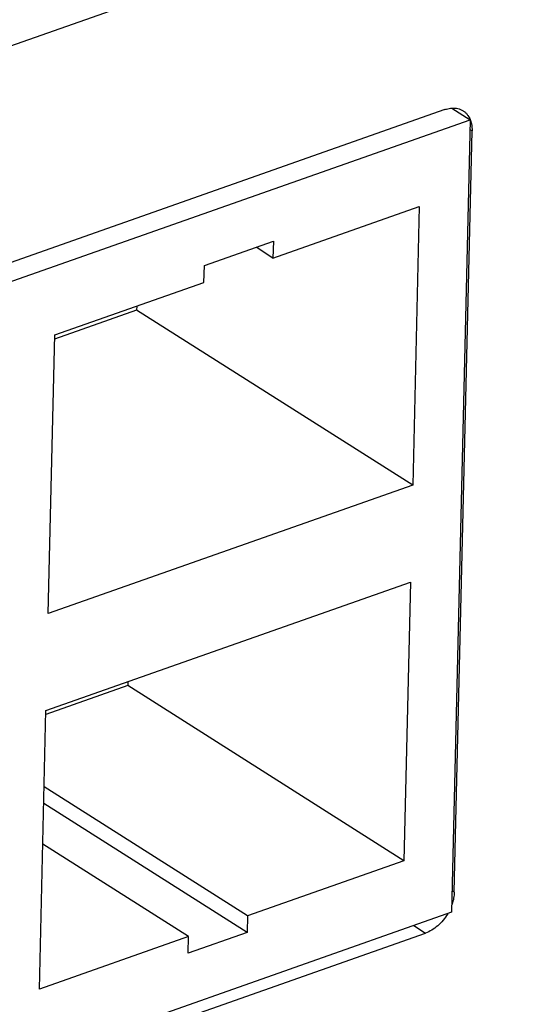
# Model space of a CAD drawing. Header units: inches. Extents: x 0 to 17, y 0 to 11.
# Tile 31 of 40: x 14.319 to 14.602, y 2.917 to 3.463. Entities that reach past the tile are written whole.
import ezdxf

# ---------------------------------------------------------------- set-up
doc = ezdxf.new("R2010")
doc.units = ezdxf.units.IN
doc.header["$LTSCALE"] = 0.935
doc.header["$MEASUREMENT"] = 0
doc.layers.get('0').update_dxf_attribs({"linetype": 'CONTINUOUS'})

msp = doc.modelspace()

# ---------------------------------------------------------------- linework, layer by layer
at = {"color": 7, "linetype": 'Continuous'}
for p, q in [((13.96617, 3.32582), (16.02694, 4.05139)), ((14.55435, 3.41284), (14.31328, 3.32796)), ((14.55831, 3.41354), (14.56843, 3.40713)), ((14.31165, 3.31672), (14.56843, 3.40713)), ((14.56843, 3.40713), (14.55816, 2.96783)), ((14.56854, 3.40705), (14.56886, 3.40611)), ((14.55964, 2.97902), (14.5695, 3.40102)), ((14.5683, 3.40178), (14.5695, 3.40102)), ((14.45907, 3.33054), (14.54021, 3.35911)), ((14.54021, 3.35911), (14.5366, 3.2046)), ((14.421, 3.32636), (14.45928, 3.33984)), ((14.45907, 3.33054), (14.44971, 3.33647)), ((14.45928, 3.33984), (14.45907, 3.33054)), ((14.42078, 3.31706), (14.421, 3.32636)), ((14.33801, 3.28791), (14.42078, 3.31706)), ((14.38349, 3.30393), (14.38344, 3.30165)), ((14.38344, 3.30165), (14.33795, 3.28564)), ((14.5366, 3.2046), (14.38344, 3.30165)), ((14.33439, 3.13341), (14.33801, 3.28791)), ((14.5366, 3.2046), (14.33439, 3.13341)), ((14.33314, 3.07972), (14.53534, 3.15091)), ((14.53534, 3.15091), (14.53173, 2.99641)), ((14.37862, 3.09573), (14.37857, 3.09346)), ((14.37857, 3.09346), (14.33309, 3.07744)), ((14.53173, 2.99641), (14.37857, 3.09346)), ((14.32953, 2.92521), (14.33314, 3.07972)), ((14.44496, 2.96586), (14.33215, 3.03734)), ((14.44474, 2.95655), (14.33193, 3.02804)), ((14.4123, 2.95436), (14.33141, 3.00562)), ((14.53173, 2.99641), (14.44496, 2.96586)), ((14.55964, 2.97902), (14.55844, 2.97978)), ((14.55816, 2.96783), (14.30138, 2.87742)), ((14.44496, 2.96586), (14.44474, 2.95655)), ((14.5371, 2.96042), (14.54368, 2.95625)), ((14.30261, 2.87138), (14.54368, 2.95625)), ((14.4123, 2.95436), (14.32953, 2.92521)), ((14.44474, 2.95655), (14.41208, 2.94506)), ((14.41208, 2.94506), (14.4123, 2.95436))]:
    msp.add_line(p, q, dxfattribs=at)
for points, knots in [([(14.55435, 3.41284), (14.55468, 3.41296), (14.55598, 3.41337), (14.55733, 3.41361), (14.55834, 3.41367)], [0, 0, 0, 0, 0.259002, 1, 1, 1, 1]), ([(14.55834, 3.41367), (14.55943, 3.41373), (14.56108, 3.4136), (14.56312, 3.41294), (14.56405, 3.41245), (14.56449, 3.41217)], [0, 0, 0, 0, 0.512365, 0.757883, 1, 1, 1, 1]), ([(14.56449, 3.41217), (14.56492, 3.4119), (14.56573, 3.41128), (14.56644, 3.41054), (14.56676, 3.41015)], [0, 0, 0, 0, 0.496669, 1, 1, 1, 1]), ([(14.56676, 3.41015), (14.56693, 3.40994), (14.56759, 3.40907), (14.56811, 3.40809), (14.56843, 3.40733)], [0, 0, 0, 0, 0.24399, 1, 1, 1, 1]), ([(14.56886, 3.40611), (14.56898, 3.40572), (14.5694, 3.40406), (14.56953, 3.40233), (14.5695, 3.40102)], [0, 0, 0, 0, 0.239734, 1, 1, 1, 1]), ([(14.55964, 2.97902), (14.55961, 2.9779), (14.55935, 2.97559), (14.55876, 2.97334), (14.55838, 2.97222)], [0, 0, 0, 0, 0.487031, 1, 1, 1, 1]), ([(14.55596, 2.96699), (14.55521, 2.96573), (14.55354, 2.96336), (14.55057, 2.96028), (14.54728, 2.95784), (14.54488, 2.95668), (14.54368, 2.95625)], [0, 0, 0, 0, 0.264091, 0.522551, 0.769543, 1, 1, 1, 1])]:
    msp.add_open_spline(points, degree=3, knots=knots, dxfattribs=at)

doc.saveas('drawing.dxf')
